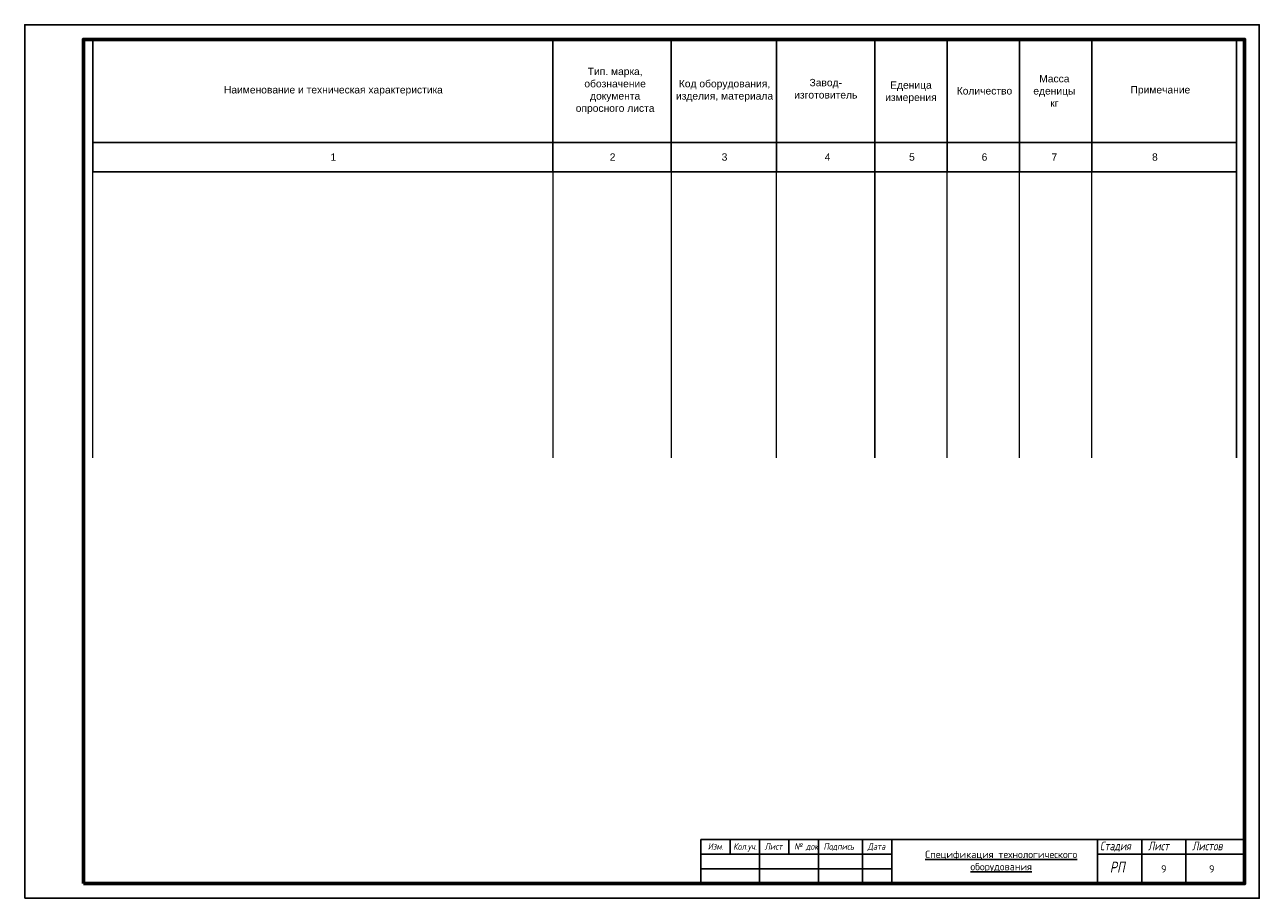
# Model space of a CAD drawing. Header units: millimetres. Extents: x 151654 to 877351, y 70322 to 154322.
# Tile 176 of 176: x 835351 to 877351, y 81152 to 110852. Entities that reach past the tile are written whole.
import ezdxf

# ---------------------------------------------------------------- set-up
doc = ezdxf.new("R2010")
doc.units = ezdxf.units.MM
doc.styles.add('ARIAL', font='arial.ttf')
doc.styles.add('GOST', font='isocpeur.ttf')
doc.styles.add('style1', font='isocpeui.ttf', dxfattribs={"height": 80})
doc.styles.add('аббос', font='isocpeur.ttf')

msp = doc.modelspace()

# ---------------------------------------------------------------- linework, layer by layer
at = {"color": 157, "ltscale": 100, "true_color": 0x325a67}
for p, q in [((837664.9, 110352.4), (837664.9, 105852.4)), ((853320.5, 110352.4), (853320.5, 105852.4)), ((857346, 110352.4), (857346, 105852.4)), ((860920.9, 110352.4), (860920.9, 105852.4)), ((864272.9, 110352.4), (864272.9, 105852.4)), ((866729.3, 110352.4), (866729.3, 105852.4)), ((869188.5, 110352.4), (869188.5, 105852.4)), ((871647.9, 110352.4), (871647.9, 105852.4)), ((876576.9, 110352.4), (876576.9, 105852.4)), ((837664.9, 106852.4), (876576.9, 106852.4)), ((837664.9, 105852.4), (876576.9, 105852.4))]:
    msp.add_line(p, q, dxfattribs=at)
for p, q in [((858350.8, 83152.4), (876850.8, 83152.4)), ((858350.8, 83152.4), (858350.8, 81652.4)), ((858350.8, 83152.4), (864850.8, 83152.4)), ((859350.8, 83152.4), (859350.8, 82652.4)), ((860350.8, 83152.4), (860350.8, 81652.4)), ((861350.8, 83152.4), (861350.8, 82652.4)), ((862350.8, 83152.4), (862350.8, 81652.4)), ((863850.8, 83152.4), (863850.8, 81652.4)), ((864850.8, 83152.4), (864850.8, 81652.4)), ((871850.8, 83152.4), (871850.8, 81652.4)), ((873350.8, 83152.4), (873350.8, 81652.4)), ((874850.8, 83152.4), (874850.8, 81652.4)), ((858350.8, 82652.4), (864850.8, 82652.4)), ((871850.8, 82652.4), (876850.8, 82652.4)), ((858350.8, 82152.4), (864850.8, 82152.4)), ((858350.8, 81652.4), (876850.8, 81652.4))]:
    msp.add_line(p, q)
at = {"linetype": 'Continuous', "lineweight": 60, "ltscale": 100}
msp.add_line((876850.8, 81652.4), (876850.8, 83152.4), dxfattribs=at)
at = {"color": 157, "ltscale": 100, "true_color": 0x325a67}
msp.add_lwpolyline([(835350.8, 81152.4), (877350.8, 81152.4), (877350.8, 110852.4), (835350.8, 110852.4)], close=True, dxfattribs=at)
at = {"color": 157, "linetype": 'Continuous', "lineweight": 60, "ltscale": 200, "true_color": 0x325a67}
msp.add_lwpolyline([(837350.8, 81652.4), (876850.8, 81652.4), (876850.8, 110352.4), (837350.8, 110352.4)], close=True, dxfattribs=at)
at = {"ltscale": 100, "const_width": 50}
for points in [[(837664.9, 110352.4), (837664.9, 96116.4)], [(853320.5, 110352.4), (853320.5, 96116.4)], [(857346, 110352.4), (857346, 96116.4)], [(860920.9, 110352.4), (860920.9, 96116.4)], [(864272.9, 110352.4), (864272.9, 96116.4)], [(866729.3, 110352.4), (866729.3, 96116.4)], [(869188.5, 110352.4), (869188.5, 96116.4)], [(871647.9, 110352.4), (871647.9, 96116.4)], [(876576.9, 110352.4), (876576.9, 96116.4)]]:
    msp.add_lwpolyline(points, dxfattribs=at)

# ---------------------------------------------------------------- texts
at = {"style": 'style1', "width": 0.8}
for s, height, p in [('Изм.', 225, (858587.9, 82802)), ('Кол.уч.', 225, (859452.6, 82802)), ('Лист', 225, (860522.5, 82802)), ('№ док', 225, (861526, 82802)), ('Подпись', 225, (862526, 82802)), ('Дата', 225, (864026, 82802)), ('Стадия', 297, (871928.8, 82784.3)), ('Лист', 297, (873565.4, 82784.3)), ('Листов', 297, (875065.4, 82784.3)), ('РП', 371.25, (872265.5, 82025.1))]:
    msp.add_text(s, height=height, dxfattribs=at).set_placement(p)
at = {"color": 157, "ltscale": 100, "true_color": 0x325a67, "char_height": 250, "attachment_point": 5, "style": 'ARIAL'}
for s, insert, width in [('\\pt2727.3;Тип. марка,\\Pобозначение документа\\Pопросного листа', (855436.9, 108602.4), 3354.193), ('\\pt2727.3;Код оборудования,\\Pизделия, материала', (859158.1, 108602.4), 3500), ('\\pt2727.3;Завод-\\Pизготовитель', (862602.5, 108674.8), 3461.415), ('\\pt2727.3;Еденица\\Pизмерения', (865500, 108554.2), 2000), ('\\pt2727.3;Масса\\Pеденицы\\Pкг', (870378.8, 108602.4), 2500), ('\\pt2727.3;Наименование и техническая характеристика', (845850.8, 108602.4), 13000), ('\\pt2727.3;Количество', (868001.2, 108602.4), 2000), ('\\pt2727.3;Примечание', (873986, 108602.4), 4000), ('\\pt2727.25;1', (845850.8, 106352.4), 13000), ('\\pt2727.25;2', (855350.8, 106352.4), 6000), ('\\pt2727.25;3', (859158.1, 106352.4), 3500), ('\\pt2727.25;4', (862662.9, 106352.4), 4500), ('\\pt2727.25;5', (865533.4, 106352.4), 2000), ('\\pt2727.25;6', (868001.2, 106352.4), 2000), ('\\pt2727.25;7', (870378.8, 106352.4), 2500), ('\\pt2727.25;8', (873799.1, 106352.4), 4000)]:
    msp.add_mtext(s, dxfattribs=dict(at, insert=insert, width=width))
at = {"color": 157, "ltscale": 100, "true_color": 0x325a67, "transparency": 33554687, "insert": (868570.4, 82402.4), "char_height": 250, "width": 6560.243, "attachment_point": 5, "style": 'GOST'}
msp.add_mtext('{\\LСпецификация технологического оборудования}', dxfattribs=at)
at = {"char_height": 250, "width": 1500, "attachment_point": 5, "style": 'аббос'}
for insert in [(874100.8, 82152.4), (875732.6, 82152.4)]:
    msp.add_mtext('{\\C7;9}', dxfattribs=dict(at, insert=insert))

doc.saveas('drawing.dxf')
